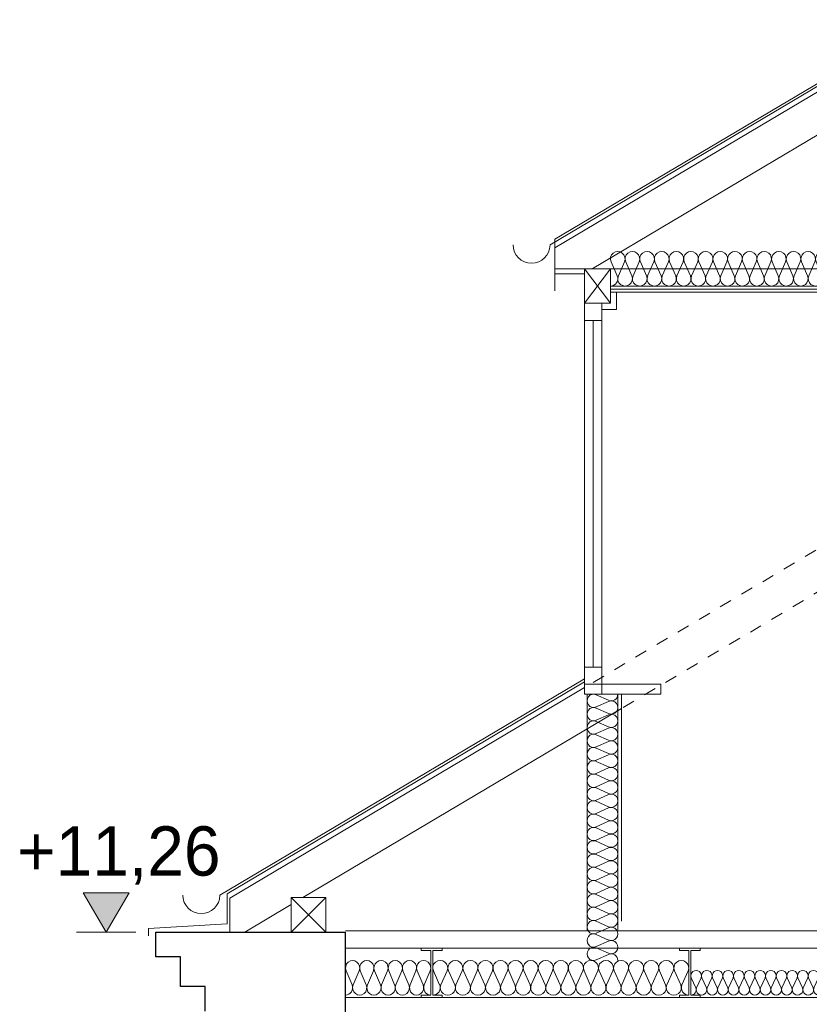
# Model space of a CAD drawing. Extents: x -394022 to -71759, y -12022 to 18278.
# Tile 38 of 91: x -227581 to -224377, y 7516 to 11508. Entities that reach past the tile are written whole.
import ezdxf

# ---------------------------------------------------------------- set-up
doc = ezdxf.new("R2010")
doc.units = 0
doc.header["$MEASUREMENT"] = 0
doc.linetypes.add('Hidden Line', pattern=[100, 50, -50])
doc.layers.add('Arch wymiary', color=7, linetype='Continuous')
doc.layers.add('INWENT STROPY', color=7, linetype='Continuous')
for name, color, linetype, lineweight in [('Arch wymiary_Nr_Pióra__21', 7, 'Continuous', 13), ('INWENT DACH_Nr_Pióra__5', 7, 'Continuous', 13), ('INWENT ODWODNIENIE_Nr_Pióra__5', 7, 'Continuous', 13), ('INWENT STROPY_Nr_Pióra__21', 7, 'Continuous', 13), ('INWENT. OKNA_Nr_Pióra__21', 7, 'Continuous', 13), ('INWENT.ŚCIANY_Nr_Pióra__1', 7, 'Continuous', 25), ('INWENT.ŚCIANY_Nr_Pióra__21', 7, 'Continuous', 13), ('INWENT.ŚCIANY_Nr_Pióra__5', 7, 'Continuous', 13)]:
    doc.layers.add(name, color=color, linetype=linetype, lineweight=lineweight)
for name, color, linetype, lineweight, true_color in [('INWENT STROPY_Nr_Pióra__2', 7, 'Continuous', 13, 0x7f7f7f), ('INWENT STROPY_Nr_Pióra__25', 7, 'Continuous', 15, 0x40a5ff), ('Inwentaryzacja Konst._Nr_Pióra__24', 7, 'Continuous', 13, 0x029e21), ('Inwentaryzacja Konst._Nr_Pióra__25', 7, 'Continuous', 15, 0x40a5ff)]:
    doc.layers.add(name, color=color, linetype=linetype, lineweight=lineweight, true_color=true_color)
doc.styles.add('GENERATED_STYLE_1', font='txt')

# ---------------------------------------------------------------- blocks, each defined once
blk = doc.blocks.new('Izolacja cieplna 14_6', base_point=(-226259.2, 7553.2))
at = {"layer": 'INWENT STROPY_Nr_Pióra__2', "linetype": 'Continuous'}
for p, q in [((-226256.8, 7651.5), (-226232.8, 7594.9)), ((-226228, 7594.9), (-226204, 7651.5)), ((-226199.2, 7651.5), (-226175.2, 7594.9)), ((-226170.3, 7594.9), (-226146.3, 7651.5)), ((-226141.5, 7651.5), (-226117.5, 7594.9)), ((-226112.7, 7594.9), (-226088.7, 7651.5)), ((-226083.8, 7651.5), (-226059.8, 7594.9)), ((-226055, 7594.9), (-226031, 7651.5)), ((-226026.2, 7651.5), (-226002.2, 7594.9)), ((-225997.3, 7594.9), (-225973.3, 7651.5)), ((-225968.5, 7651.5), (-225944.5, 7594.9)), ((-225939.7, 7594.9), (-225915.7, 7651.5))]:
    blk.add_line(p, q, dxfattribs=at)
for centre, start_param, end_param in [((-226230.4, 7663.4), 4.299595, 8.266775), ((-226172.7, 7663.4), 4.299595, 8.266775), ((-226115.1, 7663.4), 4.299595, 8.266775), ((-226057.4, 7663.4), 4.299595, 8.266775), ((-225999.7, 7663.4), 4.299595, 8.266775), ((-225942.1, 7663.4), 4.299595, 8.266775), ((-226259.2, 7583), 3.141593, 5.125182), ((-226201.6, 7583), 1.158004, 5.125183), ((-226143.9, 7583), 1.158004, 5.125183), ((-226086.2, 7583), 1.158004, 5.125183), ((-226028.6, 7583), 1.158004, 5.125183), ((-225970.9, 7583), 1.158004, 5.125183), ((-225913.2, 7583), 1.158004, 3.141593)]:
    blk.add_ellipse(centre, major_axis=(0, 29.8), ratio=0.968376, start_param=start_param, end_param=end_param, dxfattribs=at)
blk = doc.blocks.new('Izolacja cieplna 14_22', base_point=(-225905.2, 7553.2))
at = {"layer": 'INWENT STROPY_Nr_Pióra__2', "linetype": 'Continuous'}
for p, q in [((-225902.7, 7651.5), (-225877.2, 7594.9)), ((-225872.1, 7594.9), (-225846.7, 7651.5)), ((-225841.5, 7651.5), (-225816.1, 7594.9)), ((-225811, 7594.9), (-225785.6, 7651.5)), ((-225780.4, 7651.5), (-225755, 7594.9)), ((-225749.9, 7594.9), (-225724.4, 7651.5)), ((-225719.3, 7651.5), (-225693.9, 7594.9)), ((-225688.7, 7594.9), (-225663.3, 7651.5)), ((-225658.2, 7651.5), (-225632.7, 7594.9)), ((-225627.6, 7594.9), (-225602.2, 7651.5)), ((-225597, 7651.5), (-225571.6, 7594.9)), ((-225566.5, 7594.9), (-225541, 7651.5)), ((-225535.9, 7651.5), (-225510.5, 7594.9)), ((-225505.3, 7594.9), (-225479.9, 7651.5)), ((-225474.8, 7651.5), (-225449.3, 7594.9)), ((-225444.2, 7594.9), (-225418.8, 7651.5)), ((-225413.6, 7651.5), (-225388.2, 7594.9)), ((-225383.1, 7594.9), (-225357.7, 7651.5)), ((-225352.5, 7651.5), (-225327.1, 7594.9)), ((-225322, 7594.9), (-225296.5, 7651.5)), ((-225291.4, 7651.5), (-225266, 7594.9)), ((-225260.8, 7594.9), (-225235.4, 7651.5)), ((-225230.3, 7651.5), (-225204.8, 7594.9)), ((-225199.7, 7594.9), (-225174.3, 7651.5)), ((-225169.1, 7651.5), (-225143.7, 7594.9)), ((-225138.6, 7594.9), (-225113.1, 7651.5)), ((-225108, 7651.5), (-225082.6, 7594.9)), ((-225077.4, 7594.9), (-225052, 7651.5)), ((-225046.9, 7651.5), (-225021.4, 7594.9)), ((-225016.3, 7594.9), (-224990.9, 7651.5)), ((-224985.7, 7651.5), (-224960.3, 7594.9)), ((-224955.2, 7594.9), (-224929.7, 7651.5)), ((-224924.6, 7651.5), (-224899.2, 7594.9)), ((-224894, 7594.9), (-224868.6, 7651.5))]:
    blk.add_line(p, q, dxfattribs=at)
for centre, start_param, end_param in [((-225874.7, 7663.4), 5.870392, 9.837571), ((-225813.6, 7663.4), 5.870392, 9.837571), ((-225752.4, 7663.4), 5.870392, 9.837571), ((-225691.3, 7663.4), 5.870392, 9.837571), ((-225630.2, 7663.4), 5.870392, 9.837571), ((-225569, 7663.4), 5.870392, 9.837571), ((-225507.9, 7663.4), 5.870392, 9.837571), ((-225446.8, 7663.4), 5.870392, 9.837571), ((-225385.6, 7663.4), 5.870392, 9.837571), ((-225324.5, 7663.4), 5.870392, 9.837571), ((-225263.4, 7663.4), 5.870392, 9.837571), ((-225202.3, 7663.4), 5.870392, 9.837571), ((-225141.1, 7663.4), 5.870392, 9.837571), ((-225080, 7663.4), 5.870392, 9.837571), ((-225018.9, 7663.4), 5.870392, 9.837571), ((-224957.7, 7663.4), 5.870392, 9.837571), ((-224896.6, 7663.4), 5.870392, 9.837571), ((-225905.2, 7583), 4.712389, 6.695979), ((-225844.1, 7583), 2.7288, 6.695979), ((-225783, 7583), 2.7288, 6.695979), ((-225721.9, 7583), 2.7288, 6.695979), ((-225660.7, 7583), 2.7288, 6.695979), ((-225599.6, 7583), 2.7288, 6.695979), ((-225538.5, 7583), 2.7288, 6.695979), ((-225477.3, 7583), 2.7288, 6.695979), ((-225416.2, 7583), 2.7288, 6.695979), ((-225355.1, 7583), 2.7288, 6.695979), ((-225294, 7583), 2.7288, 6.695979), ((-225232.8, 7583), 2.7288, 6.695979), ((-225171.7, 7583), 2.7288, 6.695979), ((-225110.6, 7583), 2.7288, 6.695979), ((-225049.4, 7583), 2.7288, 6.695979), ((-224988.3, 7583), 2.7288, 6.695979), ((-224927.2, 7583), 2.7288, 6.695979), ((-224866, 7583), 2.7288, 4.712389)]:
    blk.add_ellipse(centre, major_axis=(30.6, 0), ratio=0.974161, start_param=start_param, end_param=end_param, dxfattribs=at)
blk = doc.blocks.new('Izolacja cieplna 14_46', base_point=(-221499.2, 10428.2))
at = {"layer": 'INWENT STROPY_Nr_Pióra__2', "linetype": 'Continuous'}
for p, q in [((-225157, 10469.9), (-225181.7, 10526.5)), ((-225127.3, 10526.5), (-225152, 10469.9)), ((-225097.6, 10469.9), (-225122.3, 10526.5)), ((-225067.9, 10526.5), (-225092.6, 10469.9)), ((-225038.2, 10469.9), (-225062.9, 10526.5)), ((-225008.4, 10526.5), (-225033.2, 10469.9)), ((-224978.7, 10469.9), (-225003.4, 10526.5)), ((-224949, 10526.5), (-224973.7, 10469.9)), ((-224919.3, 10469.9), (-224944, 10526.5)), ((-224889.6, 10526.5), (-224914.3, 10469.9)), ((-224859.8, 10469.9), (-224884.6, 10526.5)), ((-224830.1, 10526.5), (-224854.9, 10469.9)), ((-224800.4, 10469.9), (-224825.1, 10526.5)), ((-224770.7, 10526.5), (-224795.4, 10469.9)), ((-224741, 10469.9), (-224765.7, 10526.5)), ((-224711.3, 10526.5), (-224736, 10469.9)), ((-224681.5, 10469.9), (-224706.3, 10526.5)), ((-224651.8, 10526.5), (-224676.5, 10469.9)), ((-224622.1, 10469.9), (-224646.8, 10526.5)), ((-224592.4, 10526.5), (-224617.1, 10469.9)), ((-224562.7, 10469.9), (-224587.4, 10526.5)), ((-224533, 10526.5), (-224557.7, 10469.9)), ((-224503.2, 10469.9), (-224528, 10526.5)), ((-224473.5, 10526.5), (-224498.2, 10469.9)), ((-224443.8, 10469.9), (-224468.5, 10526.5)), ((-224414.1, 10526.5), (-224438.8, 10469.9)), ((-224384.4, 10469.9), (-224409.1, 10526.5)), ((-224354.6, 10526.5), (-224379.4, 10469.9)), ((-224324.9, 10469.9), (-224349.7, 10526.5)), ((-224295.2, 10526.5), (-224319.9, 10469.9)), ((-224265.5, 10469.9), (-224290.2, 10526.5)), ((-224235.8, 10526.5), (-224260.5, 10469.9)), ((-224206.1, 10469.9), (-224230.8, 10526.5)), ((-224176.3, 10526.5), (-224201.1, 10469.9)), ((-224146.6, 10469.9), (-224171.3, 10526.5)), ((-224116.9, 10526.5), (-224141.6, 10469.9)), ((-224087.2, 10469.9), (-224111.9, 10526.5)), ((-224057.5, 10526.5), (-224082.2, 10469.9)), ((-224027.7, 10469.9), (-224052.5, 10526.5)), ((-223998, 10526.5), (-224022.8, 10469.9)), ((-223968.3, 10469.9), (-223993, 10526.5)), ((-223938.6, 10526.5), (-223963.3, 10469.9)), ((-223908.9, 10469.9), (-223933.6, 10526.5)), ((-223879.2, 10526.5), (-223903.9, 10469.9)), ((-223849.4, 10469.9), (-223874.2, 10526.5)), ((-223819.7, 10526.5), (-223844.5, 10469.9)), ((-223790, 10469.9), (-223814.7, 10526.5)), ((-223760.3, 10526.5), (-223785, 10469.9)), ((-223730.6, 10469.9), (-223755.3, 10526.5)), ((-223700.9, 10526.5), (-223725.6, 10469.9)), ((-223671.1, 10469.9), (-223695.9, 10526.5)), ((-223641.4, 10526.5), (-223666.1, 10469.9)), ((-223611.7, 10469.9), (-223636.4, 10526.5)), ((-223582, 10526.5), (-223606.7, 10469.9)), ((-223552.3, 10469.9), (-223577, 10526.5)), ((-223522.5, 10526.5), (-223547.3, 10469.9)), ((-223492.8, 10469.9), (-223517.6, 10526.5)), ((-223463.1, 10526.5), (-223487.8, 10469.9)), ((-223433.4, 10469.9), (-223458.1, 10526.5)), ((-223403.7, 10526.5), (-223428.4, 10469.9)), ((-223374, 10469.9), (-223398.7, 10526.5)), ((-223344.2, 10526.5), (-223369, 10469.9)), ((-223314.5, 10469.9), (-223339.2, 10526.5)), ((-223284.8, 10526.5), (-223309.5, 10469.9)), ((-223255.1, 10469.9), (-223279.8, 10526.5)), ((-223225.4, 10526.5), (-223250.1, 10469.9)), ((-223195.7, 10469.9), (-223220.4, 10526.5)), ((-223165.9, 10526.5), (-223190.7, 10469.9)), ((-223136.2, 10469.9), (-223160.9, 10526.5)), ((-223106.5, 10526.5), (-223131.2, 10469.9)), ((-223076.8, 10469.9), (-223101.5, 10526.5)), ((-223047.1, 10526.5), (-223071.8, 10469.9)), ((-223017.3, 10469.9), (-223042.1, 10526.5)), ((-222987.6, 10526.5), (-223012.4, 10469.9)), ((-222957.9, 10469.9), (-222982.6, 10526.5)), ((-222928.2, 10526.5), (-222952.9, 10469.9)), ((-222898.5, 10469.9), (-222923.2, 10526.5)), ((-222868.8, 10526.5), (-222893.5, 10469.9)), ((-222839, 10469.9), (-222863.8, 10526.5)), ((-222809.3, 10526.5), (-222834, 10469.9)), ((-222779.6, 10469.9), (-222804.3, 10526.5)), ((-222749.9, 10526.5), (-222774.6, 10469.9)), ((-222720.2, 10469.9), (-222744.9, 10526.5)), ((-222690.5, 10526.5), (-222715.2, 10469.9)), ((-222660.7, 10469.9), (-222685.5, 10526.5)), ((-222631, 10526.5), (-222655.7, 10469.9)), ((-222601.3, 10469.9), (-222626, 10526.5)), ((-222571.6, 10526.5), (-222596.3, 10469.9)), ((-222541.9, 10469.9), (-222566.6, 10526.5)), ((-222512.1, 10526.5), (-222536.9, 10469.9)), ((-222482.4, 10469.9), (-222507.2, 10526.5)), ((-222452.7, 10526.5), (-222477.4, 10469.9)), ((-222423, 10469.9), (-222447.7, 10526.5)), ((-222393.3, 10526.5), (-222418, 10469.9)), ((-222363.6, 10469.9), (-222388.3, 10526.5)), ((-222333.8, 10526.5), (-222358.6, 10469.9)), ((-222304.1, 10469.9), (-222328.8, 10526.5)), ((-222274.4, 10526.5), (-222299.1, 10469.9)), ((-222244.7, 10469.9), (-222269.4, 10526.5)), ((-222215, 10526.5), (-222239.7, 10469.9)), ((-222185.2, 10469.9), (-222210, 10526.5)), ((-222155.5, 10526.5), (-222180.3, 10469.9)), ((-222125.8, 10469.9), (-222150.5, 10526.5)), ((-222096.1, 10526.5), (-222120.8, 10469.9)), ((-222066.4, 10469.9), (-222091.1, 10526.5)), ((-222036.7, 10526.5), (-222061.4, 10469.9)), ((-222006.9, 10469.9), (-222031.7, 10526.5)), ((-221977.2, 10526.5), (-222002, 10469.9)), ((-221947.5, 10469.9), (-221972.2, 10526.5)), ((-221917.8, 10526.5), (-221942.5, 10469.9)), ((-221888.1, 10469.9), (-221912.8, 10526.5)), ((-221858.4, 10526.5), (-221883.1, 10469.9)), ((-221828.6, 10469.9), (-221853.4, 10526.5)), ((-221798.9, 10526.5), (-221823.6, 10469.9)), ((-221769.2, 10469.9), (-221793.9, 10526.5)), ((-221739.5, 10526.5), (-221764.2, 10469.9)), ((-221709.8, 10469.9), (-221734.5, 10526.5)), ((-221680, 10526.5), (-221704.8, 10469.9)), ((-221650.3, 10469.9), (-221675.1, 10526.5)), ((-221620.6, 10526.5), (-221645.3, 10469.9)), ((-221590.9, 10469.9), (-221615.6, 10526.5)), ((-221561.2, 10526.5), (-221585.9, 10469.9)), ((-221531.5, 10469.9), (-221556.2, 10526.5)), ((-221501.7, 10526.5), (-221526.5, 10469.9))]:
    blk.add_line(p, q, dxfattribs=at)
for centre, start_param, end_param in [((-225154.5, 10538.4), 1.158003, 5.125183), ((-225095.1, 10538.4), 1.158003, 5.125183), ((-225035.7, 10538.4), 1.158003, 5.125183), ((-224976.2, 10538.4), 1.158003, 5.125183), ((-224916.8, 10538.4), 1.158003, 5.125183), ((-224857.4, 10538.4), 1.158003, 5.125183), ((-224797.9, 10538.4), 1.158003, 5.125183), ((-224738.5, 10538.4), 1.158003, 5.125183), ((-224679, 10538.4), 1.158003, 5.125183), ((-224619.6, 10538.4), 1.158003, 5.125183), ((-224560.2, 10538.4), 1.158003, 5.125183), ((-224500.7, 10538.4), 1.158003, 5.125183), ((-224441.3, 10538.4), 1.158003, 5.125183), ((-224381.9, 10538.4), 1.158003, 5.125183), ((-224322.4, 10538.4), 1.158003, 5.125183), ((-224263, 10538.4), 1.158003, 5.125183), ((-224203.6, 10538.4), 1.158003, 5.125183), ((-224144.1, 10538.4), 1.158003, 5.125183), ((-224084.7, 10538.4), 1.158003, 5.125183), ((-224025.3, 10538.4), 1.158003, 5.125183), ((-223965.8, 10538.4), 1.158003, 5.125183), ((-223906.4, 10538.4), 1.158003, 5.125183), ((-223846.9, 10538.4), 1.158003, 5.125183), ((-223787.5, 10538.4), 1.158003, 5.125183), ((-223728.1, 10538.4), 1.158003, 5.125183), ((-223668.6, 10538.4), 1.158003, 5.125183), ((-223609.2, 10538.4), 1.158003, 5.125183), ((-223549.8, 10538.4), 1.158003, 5.125183), ((-223490.3, 10538.4), 1.158003, 5.125183), ((-223430.9, 10538.4), 1.158003, 5.125183), ((-223371.5, 10538.4), 1.158003, 5.125183), ((-223312, 10538.4), 1.158003, 5.125183), ((-223252.6, 10538.4), 1.158003, 5.125183), ((-223193.2, 10538.4), 1.158003, 5.125183), ((-223133.7, 10538.4), 1.158003, 5.125183), ((-223074.3, 10538.4), 1.158003, 5.125183), ((-223014.9, 10538.4), 1.158003, 5.125183), ((-222955.4, 10538.4), 1.158003, 5.125183), ((-222896, 10538.4), 1.158003, 5.125183), ((-222836.5, 10538.4), 1.158003, 5.125183), ((-222777.1, 10538.4), 1.158003, 5.125183), ((-222717.7, 10538.4), 1.158003, 5.125183), ((-222658.2, 10538.4), 1.158003, 5.125183), ((-222598.8, 10538.4), 1.158003, 5.125183), ((-222539.4, 10538.4), 1.158003, 5.125183), ((-222479.9, 10538.4), 1.158003, 5.125183), ((-222420.5, 10538.4), 1.158003, 5.125183), ((-222361.1, 10538.4), 1.158003, 5.125183), ((-222301.6, 10538.4), 1.158003, 5.125183), ((-222242.2, 10538.4), 1.158003, 5.125183), ((-222182.8, 10538.4), 1.158003, 5.125183), ((-222123.3, 10538.4), 1.158003, 5.125183), ((-222063.9, 10538.4), 1.158003, 5.125183), ((-222004.4, 10538.4), 1.158003, 5.125183), ((-221945, 10538.4), 1.158003, 5.125183), ((-221885.6, 10538.4), 1.158003, 5.125183), ((-221826.1, 10538.4), 1.158003, 5.125183), ((-221766.7, 10538.4), 1.158003, 5.125183), ((-221707.3, 10538.4), 1.158003, 5.125183), ((-221647.8, 10538.4), 1.158003, 5.125183), ((-221588.4, 10538.4), 1.158003, 5.125183), ((-221529, 10538.4), 1.158003, 5.125183), ((-225184.2, 10458), 0, 1.983589), ((-225124.8, 10458), 4.299595, 8.266774), ((-225065.4, 10458), 4.299595, 8.266774), ((-225005.9, 10458), 4.299595, 8.266774), ((-224946.5, 10458), 4.299595, 8.266774), ((-224887.1, 10458), 4.299595, 8.266774), ((-224827.6, 10458), 4.299595, 8.266774), ((-224768.2, 10458), 4.299595, 8.266774), ((-224708.8, 10458), 4.299595, 8.266774), ((-224649.3, 10458), 4.299595, 8.266774), ((-224589.9, 10458), 4.299595, 8.266774), ((-224530.5, 10458), 4.299595, 8.266774), ((-224471, 10458), 4.299595, 8.266774), ((-224411.6, 10458), 4.299595, 8.266774), ((-224352.1, 10458), 4.299595, 8.266774), ((-224292.7, 10458), 4.299595, 8.266774), ((-224233.3, 10458), 4.299595, 8.266774), ((-224173.8, 10458), 4.299595, 8.266774), ((-224114.4, 10458), 4.299595, 8.266774), ((-224055, 10458), 4.299595, 8.266774), ((-223995.5, 10458), 4.299595, 8.266774), ((-223936.1, 10458), 4.299595, 8.266774), ((-223876.7, 10458), 4.299595, 8.266774), ((-223817.2, 10458), 4.299595, 8.266774), ((-223757.8, 10458), 4.299595, 8.266774), ((-223698.4, 10458), 4.299595, 8.266774), ((-223638.9, 10458), 4.299595, 8.266774), ((-223579.5, 10458), 4.299595, 8.266774), ((-223520.1, 10458), 4.299595, 8.266774), ((-223460.6, 10458), 4.299595, 8.266774), ((-223401.2, 10458), 4.299595, 8.266774), ((-223341.7, 10458), 4.299595, 8.266774), ((-223282.3, 10458), 4.299595, 8.266774), ((-223222.9, 10458), 4.299595, 8.266774), ((-223163.4, 10458), 4.299595, 8.266774), ((-223104, 10458), 4.299595, 8.266774), ((-223044.6, 10458), 4.299595, 8.266774), ((-222985.1, 10458), 4.299595, 8.266774), ((-222925.7, 10458), 4.299595, 8.266774), ((-222866.3, 10458), 4.299595, 8.266774), ((-222806.8, 10458), 4.299595, 8.266774), ((-222747.4, 10458), 4.299595, 8.266774), ((-222688, 10458), 4.299595, 8.266774), ((-222628.5, 10458), 4.299595, 8.266774), ((-222569.1, 10458), 4.299595, 8.266774), ((-222509.6, 10458), 4.299595, 8.266774), ((-222450.2, 10458), 4.299595, 8.266774), ((-222390.8, 10458), 4.299595, 8.266774), ((-222331.3, 10458), 4.299595, 8.266774), ((-222271.9, 10458), 4.299595, 8.266774), ((-222212.5, 10458), 4.299595, 8.266774), ((-222153, 10458), 4.299595, 8.266774), ((-222093.6, 10458), 4.299595, 8.266774), ((-222034.2, 10458), 4.299595, 8.266774), ((-221974.7, 10458), 4.299595, 8.266774), ((-221915.3, 10458), 4.299595, 8.266774), ((-221855.9, 10458), 4.299595, 8.266774), ((-221796.4, 10458), 4.299595, 8.266774), ((-221737, 10458), 4.299595, 8.266774), ((-221677.6, 10458), 4.299595, 8.266774), ((-221618.1, 10458), 4.299595, 8.266774), ((-221558.7, 10458), 4.299595, 8.266774), ((-221499.2, 10458), 4.299596, 6.283185)]:
    blk.add_ellipse(centre, major_axis=(0, -29.8), ratio=0.998079, start_param=start_param, end_param=end_param, dxfattribs=at)
blk = doc.blocks.new('Izolacja cieplna 14_69', base_point=(-224858, 7553.2))
at = {"layer": 'INWENT STROPY_Nr_Pióra__2', "linetype": 'Continuous'}
for p, q in [((-224856.2, 7623.4), (-224838.2, 7583)), ((-224834.6, 7583), (-224816.6, 7623.4)), ((-224812.9, 7623.4), (-224794.9, 7583)), ((-224791.3, 7583), (-224773.3, 7623.4)), ((-224769.6, 7623.4), (-224751.6, 7583)), ((-224748, 7583), (-224730, 7623.4)), ((-224726.3, 7623.4), (-224708.3, 7583)), ((-224704.7, 7583), (-224686.7, 7623.4)), ((-224683, 7623.4), (-224665, 7583)), ((-224661.4, 7583), (-224643.4, 7623.4)), ((-224639.7, 7623.4), (-224621.7, 7583)), ((-224618.1, 7583), (-224600.1, 7623.4)), ((-224596.4, 7623.4), (-224578.4, 7583)), ((-224574.8, 7583), (-224556.8, 7623.4)), ((-224553.1, 7623.4), (-224535.1, 7583)), ((-224531.5, 7583), (-224513.5, 7623.4)), ((-224509.8, 7623.4), (-224491.8, 7583)), ((-224488.2, 7583), (-224470.2, 7623.4)), ((-224466.5, 7623.4), (-224448.5, 7583)), ((-224444.9, 7583), (-224426.9, 7623.4)), ((-224423.2, 7623.4), (-224405.2, 7583)), ((-224401.6, 7583), (-224383.6, 7623.4)), ((-224379.9, 7623.4), (-224361.9, 7583)), ((-224358.3, 7583), (-224340.3, 7623.4)), ((-224336.6, 7623.4), (-224318.6, 7583)), ((-224315, 7583), (-224297, 7623.4)), ((-224293.3, 7623.4), (-224275.3, 7583)), ((-224271.7, 7583), (-224253.7, 7623.4)), ((-224250, 7623.4), (-224232, 7583)), ((-224228.4, 7583), (-224210.4, 7623.4)), ((-224206.7, 7623.4), (-224188.7, 7583)), ((-224185.1, 7583), (-224167.1, 7623.4)), ((-224163.4, 7623.4), (-224145.4, 7583)), ((-224141.8, 7583), (-224123.8, 7623.4)), ((-224120.1, 7623.4), (-224102.1, 7583)), ((-224098.5, 7583), (-224080.5, 7623.4)), ((-224076.8, 7623.4), (-224058.8, 7583)), ((-224055.2, 7583), (-224037.2, 7623.4)), ((-224033.5, 7623.4), (-224015.5, 7583)), ((-224011.9, 7583), (-223993.9, 7623.4)), ((-223990.2, 7623.4), (-223972.2, 7583)), ((-223968.6, 7583), (-223950.6, 7623.4)), ((-223946.9, 7623.4), (-223928.9, 7583)), ((-223925.3, 7583), (-223907.3, 7623.4)), ((-223903.6, 7623.4), (-223885.6, 7583)), ((-223882, 7583), (-223864, 7623.4)), ((-223860.3, 7623.4), (-223842.3, 7583)), ((-223838.7, 7583), (-223820.7, 7623.4))]:
    blk.add_line(p, q, dxfattribs=at)
for centre, start_param, end_param in [((-224836.4, 7631.9), 5.870392, 9.837571), ((-224793.1, 7631.9), 5.870392, 9.837571), ((-224749.8, 7631.9), 5.870392, 9.837571), ((-224706.5, 7631.9), 5.870392, 9.837571), ((-224663.2, 7631.9), 5.870392, 9.837571), ((-224619.9, 7631.9), 5.870392, 9.837571), ((-224576.6, 7631.9), 5.870392, 9.837571), ((-224533.3, 7631.9), 5.870392, 9.837571), ((-224490, 7631.9), 5.870392, 9.837571), ((-224446.7, 7631.9), 5.870392, 9.837571), ((-224403.4, 7631.9), 5.870392, 9.837571), ((-224360.1, 7631.9), 5.870392, 9.837571), ((-224316.8, 7631.9), 5.870392, 9.837571), ((-224273.5, 7631.9), 5.870392, 9.837571), ((-224230.2, 7631.9), 5.870392, 9.837571), ((-224186.9, 7631.9), 5.870392, 9.837571), ((-224143.6, 7631.9), 5.870392, 9.837571), ((-224100.3, 7631.9), 5.870392, 9.837571), ((-224057, 7631.9), 5.870392, 9.837571), ((-224013.7, 7631.9), 5.870392, 9.837571), ((-223970.4, 7631.9), 5.870392, 9.837571), ((-223927.1, 7631.9), 5.870392, 9.837571), ((-223883.8, 7631.9), 5.870392, 9.837571), ((-223840.5, 7631.9), 5.870392, 9.837571), ((-224858, 7574.4), 4.712389, 6.695979), ((-224814.7, 7574.4), 2.7288, 6.695979), ((-224771.4, 7574.4), 2.7288, 6.695979), ((-224728.1, 7574.4), 2.7288, 6.695979), ((-224684.8, 7574.4), 2.7288, 6.695979), ((-224641.5, 7574.4), 2.7288, 6.695979), ((-224598.2, 7574.4), 2.7288, 6.695979), ((-224554.9, 7574.4), 2.7288, 6.695979), ((-224511.6, 7574.4), 2.7288, 6.695979), ((-224468.3, 7574.4), 2.7288, 6.695979), ((-224425, 7574.4), 2.7288, 6.695979), ((-224381.7, 7574.4), 2.7288, 6.695979), ((-224338.4, 7574.4), 2.7288, 6.695979), ((-224295.1, 7574.4), 2.7288, 6.695979), ((-224251.8, 7574.4), 2.7288, 6.695979), ((-224208.5, 7574.4), 2.7288, 6.695979), ((-224165.2, 7574.4), 2.7288, 6.695979), ((-224121.9, 7574.4), 2.7288, 6.695979), ((-224078.6, 7574.4), 2.7288, 6.695979), ((-224035.3, 7574.4), 2.7288, 6.695979), ((-223992, 7574.4), 2.7288, 6.695979), ((-223948.7, 7574.4), 2.7288, 6.695979), ((-223905.4, 7574.4), 2.7288, 6.695979), ((-223862.1, 7574.4), 2.7288, 6.695979), ((-223818.8, 7574.4), 2.7288, 4.712389)]:
    blk.add_ellipse(centre, major_axis=(21.6, 0), ratio=0.982347, start_param=start_param, end_param=end_param, dxfattribs=at)
blk = doc.blocks.new('Izolacja cieplna 14_75', base_point=(-225154.2, 8773.2))
at = {"layer": 'INWENT STROPY_Nr_Pióra__2', "linetype": 'Continuous'}
for p, q in [((-225242, 8770.9), (-225191.5, 8748.4)), ((-225191.5, 8743.9), (-225242, 8721.5)), ((-225242, 8716.9), (-225191.5, 8694.4)), ((-225191.5, 8689.9), (-225242, 8667.5)), ((-225242, 8662.9), (-225191.5, 8640.4)), ((-225191.5, 8635.9), (-225242, 8613.5)), ((-225242, 8608.9), (-225191.5, 8586.4)), ((-225191.5, 8581.9), (-225242, 8559.5)), ((-225242, 8554.9), (-225191.5, 8532.4)), ((-225191.5, 8527.9), (-225242, 8505.5)), ((-225242, 8500.9), (-225191.5, 8478.4)), ((-225191.5, 8473.9), (-225242, 8451.5)), ((-225242, 8446.9), (-225191.5, 8424.4)), ((-225191.5, 8419.9), (-225242, 8397.5)), ((-225242, 8392.9), (-225191.5, 8370.4)), ((-225191.5, 8365.9), (-225242, 8343.5)), ((-225242, 8338.9), (-225191.5, 8316.4)), ((-225191.5, 8311.9), (-225242, 8289.5)), ((-225242, 8284.9), (-225191.5, 8262.4)), ((-225191.5, 8257.9), (-225242, 8235.5)), ((-225242, 8230.9), (-225191.5, 8208.4)), ((-225191.5, 8203.9), (-225242, 8181.5)), ((-225242, 8176.9), (-225191.5, 8154.4)), ((-225191.5, 8149.9), (-225242, 8127.5)), ((-225242, 8122.9), (-225191.5, 8100.4)), ((-225191.5, 8095.9), (-225242, 8073.5)), ((-225242, 8068.9), (-225191.5, 8046.4)), ((-225191.5, 8041.9), (-225242, 8019.5)), ((-225242, 8014.9), (-225191.5, 7992.4)), ((-225191.5, 7987.9), (-225242, 7965.5)), ((-225242, 7960.9), (-225191.5, 7938.4)), ((-225191.5, 7933.9), (-225242, 7911.5)), ((-225242, 7906.9), (-225191.5, 7884.4)), ((-225191.5, 7879.9), (-225242, 7857.5)), ((-225242, 7852.9), (-225191.5, 7830.4)), ((-225191.5, 7825.9), (-225242, 7803.5)), ((-225242, 7798.9), (-225191.5, 7776.4)), ((-225191.5, 7771.9), (-225242, 7749.5)), ((-225242, 7744.9), (-225191.5, 7722.4)), ((-225191.5, 7717.9), (-225242, 7695.5))]:
    blk.add_line(p, q, dxfattribs=at)
for centre, start_param, end_param in [((-225252.7, 8746.2), 2.728799, 6.695979), ((-225180.8, 8773.2), 5.870392, 7.853982), ((-225180.8, 8719.2), 5.870392, 9.837571), ((-225252.7, 8692.2), 2.728799, 6.695979), ((-225252.7, 8638.2), 2.728799, 6.695979), ((-225180.8, 8665.2), 5.870392, 9.837571), ((-225180.8, 8611.2), 5.870392, 9.837571), ((-225252.7, 8584.2), 2.728799, 6.695979), ((-225180.8, 8557.2), 5.870392, 9.837571), ((-225252.7, 8530.2), 2.728799, 6.695979), ((-225252.7, 8476.2), 2.728799, 6.695979), ((-225180.8, 8503.2), 5.870392, 9.837571), ((-225180.8, 8449.2), 5.870392, 9.837571), ((-225252.7, 8422.2), 2.728799, 6.695979), ((-225180.8, 8395.2), 5.870392, 9.837571), ((-225252.7, 8368.2), 2.728799, 6.695979), ((-225180.8, 8341.2), 5.870392, 9.837571), ((-225252.7, 8314.2), 2.728799, 6.695979), ((-225180.8, 8287.2), 5.870392, 9.837571), ((-225252.7, 8260.2), 2.728799, 6.695979), ((-225252.7, 8206.2), 2.728799, 6.695979), ((-225180.8, 8233.2), 5.870392, 9.837571), ((-225180.8, 8179.2), 5.870392, 9.837571), ((-225252.7, 8152.2), 2.728799, 6.695979), ((-225180.8, 8125.2), 5.870392, 9.837571), ((-225252.7, 8098.2), 2.728799, 6.695979), ((-225252.7, 8044.2), 2.728799, 6.695979), ((-225180.8, 8071.2), 5.870392, 9.837571), ((-225180.8, 8017.2), 5.870392, 9.837571), ((-225252.7, 7990.2), 2.728799, 6.695979), ((-225180.8, 7963.2), 5.870392, 9.837571), ((-225252.7, 7936.2), 2.728799, 6.695979), ((-225252.7, 7882.2), 2.728799, 6.695979), ((-225180.8, 7909.2), 5.870392, 9.837571), ((-225180.8, 7855.2), 5.870392, 9.837571), ((-225252.7, 7828.2), 2.728799, 6.695979), ((-225180.8, 7801.2), 5.870392, 9.837571), ((-225252.7, 7774.2), 2.728799, 6.695979), ((-225252.7, 7720.2), 2.728799, 6.695979), ((-225180.8, 7747.2), 5.870392, 9.837571), ((-225180.8, 7693.2), 1.570796, 3.554385)]:
    blk.add_ellipse(centre, major_axis=(0, -27), ratio=0.984621, start_param=start_param, end_param=end_param, dxfattribs=at)
blk = doc.blocks.new('Wymiary_25', base_point=(-227230.4, 7808.2))
at = {"layer": 'Arch wymiary_Nr_Pióra__21', "linetype": 'Continuous'}
blk.add_hatch(color=256, dxfattribs=at).paths.add_polyline_path([(-227230.4, 7808.2), (-227323.2, 7968.2), (-227137.6, 7968.2)], flags=0)
for p, q in [((-227230.4, 7808.2), (-227323.2, 7968.2)), ((-227323.2, 7968.2), (-227137.6, 7968.2)), ((-227137.6, 7968.2), (-227230.4, 7808.2)), ((-227230.4, 7808.2), (-227350.4, 7808.2)), ((-227230.4, 7808.2), (-227110.4, 7808.2))]:
    blk.add_line(p, q, dxfattribs=at)
at = {"layer": 'Arch wymiary_Nr_Pióra__21', "insert": (-227591.8, 8000.2), "char_height": 200, "attachment_point": 7, "style": 'GENERATED_STYLE_1'}
blk.add_mtext('{+11,26}', dxfattribs=at)

msp = doc.modelspace()

# ---------------------------------------------------------------- linework, layer by layer
at = {"layer": 'INWENT DACH_Nr_Pióra__5', "linetype": 'Continuous'}
for p, q in [((-223908.8, 11508.2), (-225409.2, 10618.2)), ((-223906, 11498.2), (-225429.2, 10594.7)), ((-225409.2, 10618.2), (-225409.2, 10408.2)), ((-221339.2, 10428.2), (-225184.2, 10428.2)), ((-221326.7, 10415.7), (-225184.2, 10415.7)), ((-221314.2, 10403.2), (-225184.2, 10403.2)), ((-225159.2, 10333.2), (-225159.2, 10403.2)), ((-225219.2, 10333.2), (-225159.2, 10333.2)), ((-225289.2, 8835.4), (-226769.2, 7957.6)), ((-225289.2, 8823.8), (-226739.2, 7963.8))]:
    msp.add_line(p, q, dxfattribs=at)
at = {"layer": 'INWENT ODWODNIENIE_Nr_Pióra__5', "linetype": 'Continuous'}
for centre in [(-225504.2, 10595.3), (-226844.2, 7958.2)]:
    msp.add_arc(centre, 75, 180, 359.5422, dxfattribs=at)
at = {"layer": 'INWENT STROPY_Nr_Pióra__21', "linetype": 'Continuous'}
msp.add_line((-219859.2, 7813.2), (-226259.2, 7813.2), dxfattribs=at)
at = {"layer": 'INWENT STROPY_Nr_Pióra__25', "linetype": 'Continuous'}
for p, q in [((-225951.7, 7733.2), (-225951.7, 7743.2)), ((-225866.7, 7743.2), (-225951.7, 7743.2)), ((-225913.2, 7733.2), (-225951.7, 7733.2)), ((-225913.2, 7553.2), (-225913.2, 7733.2)), ((-225905.2, 7553.2), (-225905.2, 7733.2)), ((-225866.7, 7733.2), (-225905.2, 7733.2)), ((-225866.7, 7733.2), (-225866.7, 7743.2)), ((-224904.5, 7733.2), (-224904.5, 7743.2)), ((-224819.5, 7743.2), (-224904.5, 7743.2)), ((-224866, 7733.2), (-224904.5, 7733.2)), ((-224866, 7553.2), (-224866, 7733.2)), ((-224858, 7553.2), (-224858, 7733.2)), ((-224819.5, 7733.2), (-224858, 7733.2)), ((-224819.5, 7733.2), (-224819.5, 7743.2)), ((-225913.2, 7553.2), (-225951.7, 7553.2)), ((-225951.7, 7543.2), (-225951.7, 7553.2)), ((-225866.7, 7553.2), (-225905.2, 7553.2)), ((-225866.7, 7553.2), (-225866.7, 7543.2)), ((-224904.5, 7543.2), (-224904.5, 7553.2)), ((-224866, 7553.2), (-224904.5, 7553.2)), ((-224819.5, 7553.2), (-224858, 7553.2)), ((-224819.5, 7553.2), (-224819.5, 7543.2)), ((-225866.7, 7543.2), (-225951.7, 7543.2)), ((-224819.5, 7543.2), (-224904.5, 7543.2))]:
    msp.add_line(p, q, dxfattribs=at)
at = {"layer": 'INWENT. OKNA_Nr_Pióra__21', "linetype": 'Continuous'}
for p, q in [((-225289.2, 10358.2), (-225289.2, 8813.2)), ((-225219.2, 8813.2), (-225219.2, 10358.2)), ((-225289.2, 10288.2), (-225219.2, 10288.2)), ((-225254.2, 10288.2), (-225254.2, 8883.2)), ((-225289.2, 8883.2), (-225219.2, 8883.2)), ((-225289.2, 8813.2), (-225289.2, 8773.2)), ((-225219.2, 8813.2), (-225289.2, 8813.2)), ((-225219.2, 8773.2), (-225219.2, 8813.2)), ((-225219.2, 8813.2), (-224979.2, 8813.2)), ((-224979.2, 8813.2), (-224979.2, 8773.2)), ((-225289.2, 8773.2), (-225219.2, 8773.2)), ((-224979.2, 8773.2), (-225219.2, 8773.2))]:
    msp.add_line(p, q, dxfattribs=at)
at = {"layer": 'INWENT.ŚCIANY_Nr_Pióra__1', "linetype": 'Continuous'}
for p, q in [((-227029.2, 7808.2), (-226259.2, 7808.2)), ((-227029.2, 7708.2), (-227029.2, 7808.2)), ((-226259.2, 7248.2), (-226259.2, 7808.2)), ((-226929.2, 7708.2), (-227029.2, 7708.2)), ((-226929.2, 7588.2), (-226929.2, 7708.2)), ((-226829.2, 7588.2), (-226929.2, 7588.2)), ((-226829.2, 7488.2), (-226829.2, 7588.2))]:
    msp.add_line(p, q, dxfattribs=at)
at = {"layer": 'INWENT.ŚCIANY_Nr_Pióra__21', "linetype": 'Continuous'}
for p, q in [((-226739.2, 7963.8), (-226739.2, 7842.6)), ((-226739.2, 7842.6), (-227059.2, 7823.2)), ((-227059.2, 7823.2), (-227059.2, 7793.2))]:
    msp.add_line(p, q, dxfattribs=at)
at = {"layer": 'INWENT.ŚCIANY_Nr_Pióra__5', "linetype": 'Continuous'}
msp.add_line((-225139.2, 8773.2), (-225139.2, 7853.2), dxfattribs=at)
at = {"layer": 'Inwentaryzacja Konst._Nr_Pióra__24', "linetype": 'Continuous'}
for p, q in [((-223900.5, 11478.2), (-225409.2, 10583.3)), ((-223859.4, 11328.2), (-225258.7, 10498.2)), ((-225289.2, 10498.2), (-225409.2, 10498.2)), ((-225289.2, 10478.2), (-225409.2, 10478.2)), ((-225184.2, 10498.2), (-225289.2, 10498.2)), ((-225289.2, 10498.2), (-225184.2, 10358.2)), ((-225289.2, 10498.2), (-225289.2, 10358.2)), ((-225289.2, 10498.2), (-223181.7, 10498.2)), ((-225184.2, 10498.2), (-225289.2, 10358.2)), ((-225184.2, 10358.2), (-225184.2, 10498.2)), ((-225289.2, 10358.2), (-225184.2, 10358.2)), ((-225289.2, 8800.5), (-226729.2, 7946.4)), ((-225279.2, 8773.2), (-225279.2, 7813.2)), ((-225154.2, 8773.2), (-225154.2, 7813.2)), ((-225139.2, 8715.1), (-226432.3, 7948.2)), ((-226729.2, 7808.2), (-226729.2, 7946.4)), ((-226479.2, 7948.2), (-226339.2, 7808.2)), ((-226479.2, 7948.2), (-226479.2, 7808.2)), ((-226339.2, 7948.2), (-226479.2, 7948.2)), ((-226339.2, 7948.2), (-226479.2, 7808.2)), ((-226339.2, 7808.2), (-226339.2, 7948.2)), ((-226479.2, 7920.3), (-226668.3, 7808.2)), ((-226479.2, 7808.2), (-226339.2, 7808.2))]:
    msp.add_line(p, q, dxfattribs=at)
at = {"layer": 'Inwentaryzacja Konst._Nr_Pióra__24', "linetype": 'Hidden Line'}
for p, q in [((-222545.1, 10428.2), (-225289.2, 8800.5)), ((-222251.1, 10428.2), (-225139.2, 8715.1))]:
    msp.add_line(p, q, dxfattribs=at)
at = {"layer": 'Inwentaryzacja Konst._Nr_Pióra__25', "linetype": 'Continuous'}
for p, q in [((-219859.2, 7743.2), (-226259.2, 7743.2)), ((-219859.2, 7543.2), (-226259.2, 7543.2))]:
    msp.add_line(p, q, dxfattribs=at)

# ---------------------------------------------------------------- block references
at = {"layer": 'Arch wymiary', "linetype": 'Continuous'}
msp.add_blockref('Wymiary_25', (-227230.4, 7808.2), dxfattribs=at)
at = {"layer": 'INWENT STROPY', "color": 104, "linetype": 'Continuous', "lineweight": 20, "true_color": 0x029e21}
for name, p in [('Izolacja cieplna 14_46', (-221499.2, 10428.2)), ('Izolacja cieplna 14_75', (-225154.2, 8773.2)), ('Izolacja cieplna 14_6', (-226259.2, 7553.2)), ('Izolacja cieplna 14_22', (-225905.2, 7553.2)), ('Izolacja cieplna 14_69', (-224858, 7553.2))]:
    msp.add_blockref(name, p, dxfattribs=at)

doc.saveas('drawing.dxf')
